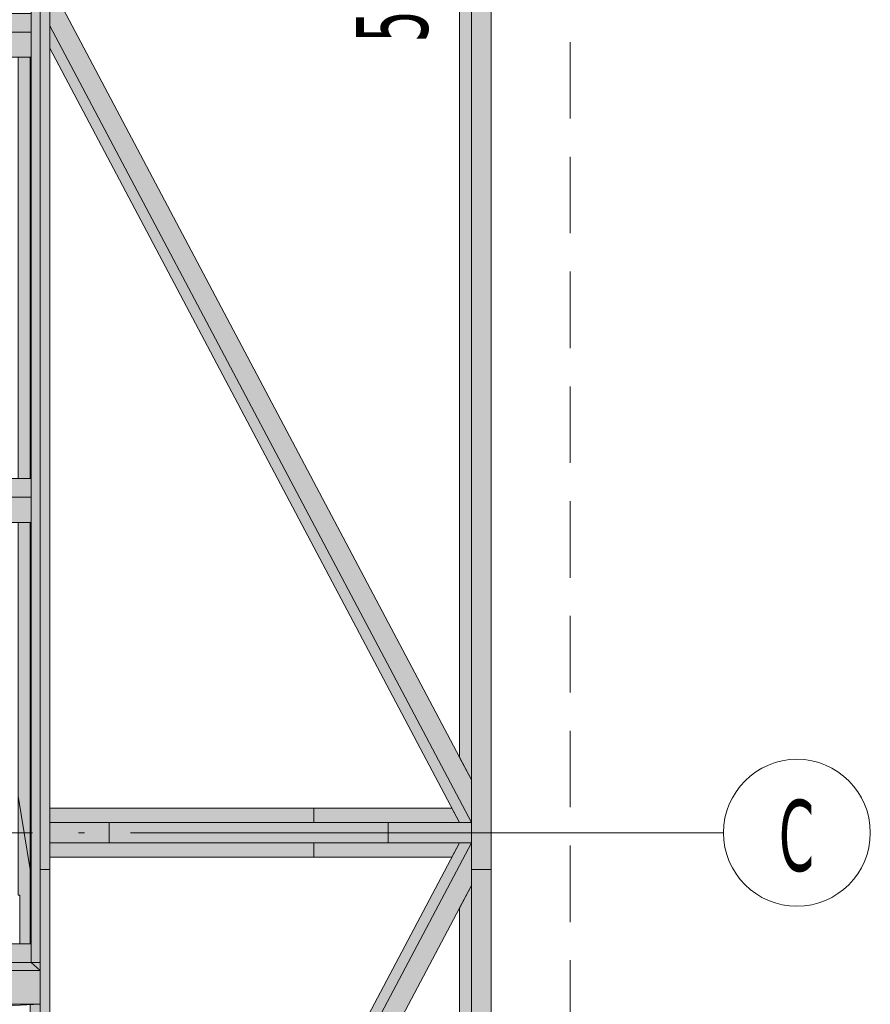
# Model space of a CAD drawing. Header units: millimetres. Extents: x 0 to 1517, y -116 to 725.
# Tile 121 of 256: x 1103 to 1131, y 88 to 120. Entities that reach past the tile are written whole.
import ezdxf

# ---------------------------------------------------------------- set-up
doc = ezdxf.new("R2010")
doc.units = ezdxf.units.MM
doc.linetypes.add('CADWORK_12', pattern=[3.75, 2.5, -1.25])
doc.linetypes.add('CADWORK_5', pattern=[13.2, 10, -1.5, 0.2, -1.5])
doc.layers.add('Ech.1_75', color=7, linetype='Continuous')
doc.styles.add('tahoma-', font='txt', dxfattribs={"height": 1})

msp = doc.modelspace()

# ---------------------------------------------------------------- hatches: boundary and pattern name
at = {"layer": 'Ech.1_75', "linetype": 'Continuous', "lineweight": 5, "true_color": 0xf7e0b3, "transparency": 33554687}
for points in [[(1103.071, 89.42), (1103.364, 89.153), (1103.364, 167.824), (1103.071, 167.557), (1103.071, 89.42)], [(976.071, 89.153), (1103.364, 89.153), (1103.364, 89.42), (976.071, 89.42), (976.071, 89.153)], [(976.071, 89.153), (1103.364, 89.153), (1103.071, 89.42), (976.364, 89.42), (976.071, 89.153)], [(981.404, 87.785), (1098.031, 87.785), (1103.364, 88.058), (1103.364, 89.153), (976.071, 89.153), (976.071, 88.058), (981.404, 87.785)], [(976.071, 88.058), (1103.364, 88.058), (1103.364, 89.153), (976.071, 89.153), (976.071, 88.058)]]:
    msp.add_hatch(color=254, dxfattribs=at).paths.add_polyline_path(points)
at = {"layer": 'Ech.1_75', "linetype": 'Continuous', "lineweight": 5, "true_color": 0xe0d1b3, "transparency": 33554687}
for points in [[(1103.683, 160.322), (1103.364, 160.322), (1103.364, 92.455), (1103.683, 92.455), (1103.683, 160.322)], [(1118.111, 160.322), (1117.464, 160.322), (1117.464, 149.322), (1117.464, 149.322), (1117.464, 148.655), (1117.464, 148.655), (1117.464, 93.988), (1117.464, 93.988), (1117.464, 93.322), (1117.464, 93.322), (1117.464, 92.455), (1118.111, 92.455), (1118.111, 160.322)], [(1117.076, 96.112), (1117.464, 95.38), (1117.464, 147.264), (1117.076, 146.532), (1117.076, 96.112)], [(1103.071, 120.419), (976.364, 120.419), (976.364, 119.811), (1103.071, 119.811), (1103.071, 120.419)], [(1103.071, 119.811), (976.364, 119.811), (976.364, 118.99), (1103.071, 118.99), (1103.071, 119.811)], [(1102.648, 105.223), (1103.036, 105.223), (1103.036, 118.99), (1102.648, 118.99), (1102.648, 105.223)], [(1103.036, 105.223), (1103.071, 105.223), (1103.071, 118.99), (1103.036, 118.99), (1103.036, 105.223)], [(1103.071, 105.223), (976.364, 105.223), (976.364, 104.615), (1103.071, 104.615), (1103.071, 105.223)], [(1103.071, 104.615), (976.364, 104.615), (976.364, 103.795), (1103.071, 103.795), (1103.071, 104.615)], [(1103.036, 103.795), (1102.648, 103.795), (1102.648, 94.852), (1103.036, 92.455), (1103.036, 103.795)], [(1103.036, 92.455), (1103.071, 92.455), (1103.071, 103.795), (1103.036, 103.795), (1103.036, 92.455)], [(1102.698, 90.028), (1103.036, 90.028), (1103.036, 92.455), (1102.648, 94.852), (1102.648, 91.619), (1102.698, 91.619), (1102.698, 90.028)], [(1103.683, 92.455), (1103.364, 92.455), (1103.364, 88.058), (1103.036, 88.042), (1103.036, 26.988), (1103.683, 26.988), (1103.683, 92.455)], [(1103.036, 90.028), (1103.071, 90.028), (1103.071, 92.455), (1103.036, 92.455), (1103.036, 90.028)], [(1117.464, 38.655), (1117.464, 38.655), (1117.464, 37.988), (1117.464, 37.988), (1117.464, 26.988), (1118.111, 26.988), (1118.111, 92.455), (1117.464, 92.455), (1117.464, 38.655)], [(1117.076, 40.779), (1117.464, 40.047), (1117.464, 91.93), (1117.076, 91.198), (1117.076, 40.779)], [(1103.071, 90.028), (976.364, 90.028), (976.364, 89.42), (1103.071, 89.42), (1103.071, 90.028)]]:
    msp.add_hatch(color=254, dxfattribs=at).paths.add_polyline_path(points)
at = {"layer": 'Ech.1_75', "linetype": 'Continuous', "lineweight": 5, "true_color": 0xe0d9d1, "transparency": 33554687}
for points in [[(1103.728, 121.322), (1103.683, 121.322), (1103.683, 120.015), (1117.464, 93.988), (1117.464, 95.38), (1103.728, 121.322)], [(1117.076, 93.988), (1117.464, 93.988), (1103.683, 120.015), (1103.683, 119.282), (1117.076, 93.988)], [(1112.311, 94.455), (1103.683, 94.455), (1103.683, 93.988), (1112.311, 93.988), (1112.311, 94.455)], [(1112.311, 93.988), (1117.076, 93.988), (1116.829, 94.455), (1112.311, 94.455), (1112.311, 93.988)], [(1117.464, 93.322), (1117.076, 93.322), (1103.683, 68.028), (1103.683, 67.295), (1117.464, 93.322)], [(1103.683, 92.855), (1112.311, 92.855), (1112.311, 93.322), (1103.683, 93.322), (1103.683, 92.855)], [(1103.683, 65.988), (1103.728, 65.988), (1117.464, 91.93), (1117.464, 93.322), (1103.683, 67.295), (1103.683, 65.988)], [(1117.076, 93.322), (1112.311, 93.322), (1112.311, 92.855), (1116.829, 92.855), (1117.076, 93.322)]]:
    msp.add_hatch(color=254, dxfattribs=at).paths.add_polyline_path(points)
at = {"layer": 'Ech.1_75', "linetype": 'Continuous', "lineweight": 5, "true_color": 0xf7d1b3, "transparency": 33554687}
for points in [[(1103.683, 93.322), (1105.623, 93.322), (1105.623, 93.988), (1103.683, 93.988), (1103.683, 93.322)], [(1114.748, 93.322), (1117.464, 93.322), (1117.464, 93.988), (1114.748, 93.988), (1114.748, 93.322)]]:
    msp.add_hatch(color=254, dxfattribs=at).paths.add_polyline_path(points)
at = {"layer": 'Ech.1_75', "linetype": 'Continuous', "lineweight": 5, "true_color": 0xd4c4b3, "transparency": 33554687}
msp.add_hatch(color=9, dxfattribs=at).paths.add_polyline_path([(1105.623, 93.322), (1114.748, 93.322), (1114.748, 93.988), (1105.623, 93.988), (1105.623, 93.322)])

# ---------------------------------------------------------------- linework, layer by layer
at = {"layer": 'Ech.1_75', "color": 5, "linetype": 'CADWORK_12', "lineweight": 5}
for points in [[(1103.364, 86.988), (1103.364, 169.988), (975.698, 169.988), (975.698, 86.988), (1103.364, 86.988)], [(1120.698, 160.322), (1087.364, 160.322), (1087.364, 26.988), (1120.698, 26.988), (1120.698, 160.322)]]:
    msp.add_lwpolyline(points, close=True, dxfattribs=at)
at = {"layer": 'Ech.1_75', "color": 7, "linetype": 'Continuous', "lineweight": 5}
for points in [[(1103.071, 89.42), (1103.364, 89.153), (1103.364, 167.824), (1103.071, 167.557), (1103.071, 89.42)], [(1103.683, 160.322), (1103.364, 160.322), (1103.364, 92.455), (1103.683, 92.455), (1103.683, 160.322)], [(1118.111, 160.322), (1117.464, 160.322), (1117.464, 149.322), (1117.464, 149.322), (1117.464, 148.655), (1117.464, 148.655), (1117.464, 93.988), (1117.464, 93.988), (1117.464, 93.322), (1117.464, 93.322), (1117.464, 92.455), (1118.111, 92.455), (1118.111, 160.322)], [(1117.076, 96.112), (1117.464, 95.38), (1117.464, 147.264), (1117.076, 146.532), (1117.076, 96.112)], [(1103.728, 121.322), (1103.683, 121.322), (1103.683, 120.015), (1117.464, 93.988), (1117.464, 95.38), (1103.728, 121.322)], [(1103.071, 120.419), (976.364, 120.419), (976.364, 119.811), (1103.071, 119.811), (1103.071, 120.419)], [(1117.076, 93.988), (1117.464, 93.988), (1103.683, 120.015), (1103.683, 119.282), (1117.076, 93.988)], [(1103.071, 119.811), (976.364, 119.811), (976.364, 118.99), (1103.071, 118.99), (1103.071, 119.811)], [(1102.648, 105.223), (1103.036, 105.223), (1103.036, 118.99), (1102.648, 118.99), (1102.648, 105.223)], [(1103.036, 105.223), (1103.071, 105.223), (1103.071, 118.99), (1103.036, 118.99), (1103.036, 105.223)], [(1103.071, 105.223), (976.364, 105.223), (976.364, 104.615), (1103.071, 104.615), (1103.071, 105.223)], [(1103.071, 104.615), (976.364, 104.615), (976.364, 103.795), (1103.071, 103.795), (1103.071, 104.615)], [(1103.036, 103.795), (1102.648, 103.795), (1102.648, 94.852), (1103.036, 92.455), (1103.036, 103.795)], [(1103.036, 92.455), (1103.071, 92.455), (1103.071, 103.795), (1103.036, 103.795), (1103.036, 92.455)], [(1102.698, 90.028), (1103.036, 90.028), (1103.036, 92.455), (1102.648, 94.852), (1102.648, 91.619), (1102.698, 91.619), (1102.698, 90.028)], [(1112.311, 94.455), (1103.683, 94.455), (1103.683, 93.988), (1112.311, 93.988), (1112.311, 94.455)], [(1112.311, 93.988), (1117.076, 93.988), (1116.829, 94.455), (1112.311, 94.455), (1112.311, 93.988)], [(1103.683, 93.322), (1105.623, 93.322), (1105.623, 93.988), (1103.683, 93.988), (1103.683, 93.322)], [(1105.623, 93.322), (1114.748, 93.322), (1114.748, 93.988), (1105.623, 93.988), (1105.623, 93.322)], [(1114.748, 93.322), (1117.464, 93.322), (1117.464, 93.988), (1114.748, 93.988), (1114.748, 93.322)], [(1117.464, 93.322), (1117.076, 93.322), (1103.683, 68.028), (1103.683, 67.295), (1117.464, 93.322)], [(1103.683, 92.855), (1112.311, 92.855), (1112.311, 93.322), (1103.683, 93.322), (1103.683, 92.855)], [(1103.683, 65.988), (1103.728, 65.988), (1117.464, 91.93), (1117.464, 93.322), (1103.683, 67.295), (1103.683, 65.988)], [(1117.076, 93.322), (1112.311, 93.322), (1112.311, 92.855), (1116.829, 92.855), (1117.076, 93.322)], [(1103.683, 92.455), (1103.364, 92.455), (1103.364, 88.058), (1103.036, 88.042), (1103.036, 26.988), (1103.683, 26.988), (1103.683, 92.455)], [(1103.036, 90.028), (1103.071, 90.028), (1103.071, 92.455), (1103.036, 92.455), (1103.036, 90.028)], [(1117.464, 38.655), (1117.464, 38.655), (1117.464, 37.988), (1117.464, 37.988), (1117.464, 26.988), (1118.111, 26.988), (1118.111, 92.455), (1117.464, 92.455), (1117.464, 38.655)], [(1117.076, 40.779), (1117.464, 40.047), (1117.464, 91.93), (1117.076, 91.198), (1117.076, 40.779)], [(1103.071, 90.028), (976.364, 90.028), (976.364, 89.42), (1103.071, 89.42), (1103.071, 90.028)], [(976.071, 89.153), (1103.364, 89.153), (1103.364, 89.42), (976.071, 89.42), (976.071, 89.153)], [(976.071, 89.153), (1103.364, 89.153), (1103.071, 89.42), (976.364, 89.42), (976.071, 89.153)], [(981.404, 87.785), (1098.031, 87.785), (1103.364, 88.058), (1103.364, 89.153), (976.071, 89.153), (976.071, 88.058), (981.404, 87.785)], [(976.071, 88.058), (1103.364, 88.058), (1103.364, 89.153), (976.071, 89.153), (976.071, 88.058)]]:
    msp.add_lwpolyline(points, close=True, dxfattribs=at)

# ---------------------------------------------------------------- wipeouts: each hides what was drawn before it
at = {"linetype": 'Continuous'}
msp.add_wipeout([(1128.107, 91.255), (1128.122, 91.255), (1128.137, 91.255), (1128.152, 91.256), (1128.167, 91.256), (1128.182, 91.256), (1128.197, 91.257), (1128.212, 91.257), (1128.227, 91.258), (1128.242, 91.259), (1128.258, 91.26), (1128.273, 91.261), (1128.288, 91.262), (1128.303, 91.263), (1128.318, 91.264), (1128.333, 91.266), (1128.348, 91.267), (1128.363, 91.269), (1128.378, 91.27), (1128.393, 91.272), (1128.408, 91.274), (1128.423, 91.276), (1128.438, 91.278), (1128.452, 91.28), (1128.467, 91.282), (1128.482, 91.285), (1128.497, 91.287), (1128.512, 91.29), (1128.527, 91.292), (1128.542, 91.295), (1128.557, 91.298), (1128.571, 91.3), (1128.586, 91.303), (1128.601, 91.307), (1128.616, 91.31), (1128.63, 91.313), (1128.645, 91.316), (1128.66, 91.32), (1128.674, 91.323), (1128.689, 91.327), (1128.704, 91.331), (1128.718, 91.334), (1128.733, 91.338), (1128.747, 91.342), (1128.762, 91.346), (1128.776, 91.35), (1128.791, 91.355), (1128.805, 91.359), (1128.82, 91.363), (1128.834, 91.368), (1128.848, 91.373), (1128.863, 91.377), (1128.877, 91.382), (1128.891, 91.387), (1128.906, 91.392), (1128.92, 91.397), (1128.934, 91.402), (1128.948, 91.407), (1128.962, 91.413), (1128.976, 91.418), (1128.99, 91.424), (1129.004, 91.429), (1129.018, 91.435), (1129.032, 91.441), (1129.046, 91.447), (1129.06, 91.452), (1129.074, 91.459), (1129.088, 91.465), (1129.101, 91.471), (1129.115, 91.477), (1129.129, 91.484), (1129.142, 91.49), (1129.156, 91.497), (1129.169, 91.503), (1129.183, 91.51), (1129.196, 91.517), (1129.21, 91.524), (1129.223, 91.531), (1129.236, 91.538), (1129.25, 91.545), (1129.263, 91.552), (1129.276, 91.559), (1129.289, 91.567), (1129.302, 91.574), (1129.316, 91.582), (1129.329, 91.589), (1129.341, 91.597), (1129.354, 91.605), (1129.367, 91.613), (1129.38, 91.621), (1129.393, 91.629), (1129.405, 91.637), (1129.418, 91.645), (1129.431, 91.653), (1129.443, 91.662), (1129.456, 91.67), (1129.468, 91.679), (1129.481, 91.687), (1129.493, 91.696), (1129.505, 91.705), (1129.517, 91.713), (1129.53, 91.722), (1129.542, 91.731), (1129.554, 91.74), (1129.566, 91.75), (1129.578, 91.759), (1129.59, 91.768), (1129.601, 91.777), (1129.613, 91.787), (1129.625, 91.796), (1129.637, 91.806), (1129.648, 91.816), (1129.66, 91.825), (1129.671, 91.835), (1129.683, 91.845), (1129.694, 91.855), (1129.705, 91.865), (1129.716, 91.875), (1129.728, 91.885), (1129.739, 91.895), (1129.75, 91.906), (1129.761, 91.916), (1129.772, 91.926), (1129.782, 91.937), (1129.793, 91.947), (1129.804, 91.958), (1129.814, 91.969), (1129.825, 91.98), (1129.836, 91.99), (1129.846, 92.001), (1129.856, 92.012), (1129.867, 92.023), (1129.877, 92.034), (1129.887, 92.045), (1129.897, 92.057), (1129.907, 92.068), (1129.917, 92.079), (1129.927, 92.091), (1129.937, 92.102), (1129.946, 92.114), (1129.956, 92.125), (1129.966, 92.137), (1129.975, 92.149), (1129.985, 92.16), (1129.994, 92.172), (1130.003, 92.184), (1130.012, 92.196), (1130.022, 92.208), (1130.031, 92.22), (1130.04, 92.232), (1130.048, 92.244), (1130.057, 92.257), (1130.066, 92.269), (1130.075, 92.281), (1130.083, 92.294), (1130.092, 92.306), (1130.1, 92.319), (1130.109, 92.331), (1130.117, 92.344), (1130.125, 92.356), (1130.133, 92.369), (1130.141, 92.382), (1130.149, 92.395), (1130.157, 92.408), (1130.165, 92.42), (1130.173, 92.433), (1130.18, 92.446), (1130.188, 92.459), (1130.195, 92.473), (1130.203, 92.486), (1130.21, 92.499), (1130.217, 92.512), (1130.224, 92.525), (1130.231, 92.539), (1130.238, 92.552), (1130.245, 92.566), (1130.252, 92.579), (1130.259, 92.592), (1130.265, 92.606), (1130.272, 92.62), (1130.278, 92.633), (1130.285, 92.647), (1130.291, 92.661), (1130.297, 92.674), (1130.303, 92.688), (1130.309, 92.702), (1130.315, 92.716), (1130.321, 92.73), (1130.327, 92.744), (1130.333, 92.758), (1130.338, 92.772), (1130.344, 92.786), (1130.349, 92.8), (1130.355, 92.814), (1130.36, 92.828), (1130.365, 92.842), (1130.37, 92.856), (1130.375, 92.871), (1130.38, 92.885), (1130.385, 92.899), (1130.389, 92.913), (1130.394, 92.928), (1130.398, 92.942), (1130.403, 92.957), (1130.407, 92.971), (1130.412, 92.986), (1130.416, 93), (1130.42, 93.015), (1130.424, 93.029), (1130.428, 93.044), (1130.431, 93.058), (1130.435, 93.073), (1130.439, 93.088), (1130.442, 93.102), (1130.446, 93.117), (1130.449, 93.132), (1130.452, 93.146), (1130.455, 93.161), (1130.458, 93.176), (1130.461, 93.191), (1130.464, 93.205), (1130.467, 93.22), (1130.47, 93.235), (1130.472, 93.25), (1130.475, 93.265), (1130.477, 93.28), (1130.48, 93.295), (1130.482, 93.309), (1130.484, 93.324), (1130.486, 93.339), (1130.488, 93.354), (1130.49, 93.369), (1130.491, 93.384), (1130.493, 93.399), (1130.495, 93.414), (1130.496, 93.429), (1130.498, 93.444), (1130.499, 93.459), (1130.5, 93.474), (1130.501, 93.489), (1130.502, 93.504), (1130.503, 93.519), (1130.504, 93.535), (1130.504, 93.55), (1130.505, 93.565), (1130.506, 93.58), (1130.506, 93.595), (1130.506, 93.61), (1130.507, 93.625), (1130.507, 93.64), (1130.507, 93.655), (1130.507, 93.67), (1130.507, 93.685), (1130.506, 93.7), (1130.506, 93.715), (1130.506, 93.73), (1130.505, 93.746), (1130.504, 93.761), (1130.504, 93.776), (1130.503, 93.791), (1130.502, 93.806), (1130.501, 93.821), (1130.5, 93.836), (1130.499, 93.851), (1130.498, 93.866), (1130.496, 93.881), (1130.495, 93.896), (1130.493, 93.911), (1130.491, 93.926), (1130.49, 93.941), (1130.488, 93.956), (1130.486, 93.971), (1130.484, 93.986), (1130.482, 94.001), (1130.48, 94.016), (1130.477, 94.031), (1130.475, 94.045), (1130.472, 94.06), (1130.47, 94.075), (1130.467, 94.09), (1130.464, 94.105), (1130.461, 94.12), (1130.458, 94.134), (1130.455, 94.149), (1130.452, 94.164), (1130.449, 94.179), (1130.446, 94.193), (1130.442, 94.208), (1130.439, 94.223), (1130.435, 94.237), (1130.431, 94.252), (1130.428, 94.267), (1130.424, 94.281), (1130.42, 94.296), (1130.416, 94.31), (1130.412, 94.325), (1130.407, 94.339), (1130.403, 94.354), (1130.398, 94.368), (1130.394, 94.382), (1130.389, 94.397), (1130.385, 94.411), (1130.38, 94.425), (1130.375, 94.44), (1130.37, 94.454), (1130.365, 94.468), (1130.36, 94.482), (1130.355, 94.496), (1130.349, 94.51), (1130.344, 94.525), (1130.338, 94.539), (1130.333, 94.553), (1130.327, 94.567), (1130.321, 94.581), (1130.315, 94.594), (1130.309, 94.608), (1130.303, 94.622), (1130.297, 94.636), (1130.291, 94.65), (1130.285, 94.663), (1130.278, 94.677), (1130.272, 94.691), (1130.265, 94.704), (1130.259, 94.718), (1130.252, 94.731), (1130.245, 94.745), (1130.238, 94.758), (1130.231, 94.771), (1130.224, 94.785), (1130.217, 94.798), (1130.21, 94.811), (1130.203, 94.825), (1130.195, 94.838), (1130.188, 94.851), (1130.18, 94.864), (1130.173, 94.877), (1130.165, 94.89), (1130.157, 94.903), (1130.149, 94.916), (1130.141, 94.928), (1130.133, 94.941), (1130.125, 94.954), (1130.117, 94.966), (1130.109, 94.979), (1130.1, 94.992), (1130.092, 95.004), (1130.083, 95.017), (1130.075, 95.029), (1130.066, 95.041), (1130.057, 95.054), (1130.048, 95.066), (1130.04, 95.078), (1130.031, 95.09), (1130.022, 95.102), (1130.012, 95.114), (1130.003, 95.126), (1129.994, 95.138), (1129.985, 95.15), (1129.975, 95.162), (1129.966, 95.173), (1129.956, 95.185), (1129.946, 95.197), (1129.937, 95.208), (1129.927, 95.22), (1129.917, 95.231), (1129.907, 95.242), (1129.897, 95.254), (1129.887, 95.265), (1129.877, 95.276), (1129.867, 95.287), (1129.856, 95.298), (1129.846, 95.309), (1129.836, 95.32), (1129.825, 95.331), (1129.814, 95.341), (1129.804, 95.352), (1129.793, 95.363), (1129.782, 95.373), (1129.772, 95.384), (1129.761, 95.394), (1129.75, 95.405), (1129.739, 95.415), (1129.728, 95.425), (1129.716, 95.435), (1129.705, 95.445), (1129.694, 95.455), (1129.683, 95.465), (1129.671, 95.475), (1129.66, 95.485), (1129.648, 95.495), (1129.637, 95.504), (1129.625, 95.514), (1129.613, 95.523), (1129.601, 95.533), (1129.59, 95.542), (1129.578, 95.551), (1129.566, 95.561), (1129.554, 95.57), (1129.542, 95.579), (1129.53, 95.588), (1129.517, 95.597), (1129.505, 95.606), (1129.493, 95.614), (1129.481, 95.623), (1129.468, 95.632), (1129.456, 95.64), (1129.443, 95.649), (1129.431, 95.657), (1129.418, 95.665), (1129.405, 95.673), (1129.393, 95.681), (1129.38, 95.69), (1129.367, 95.697), (1129.354, 95.705), (1129.341, 95.713), (1129.329, 95.721), (1129.316, 95.729), (1129.302, 95.736), (1129.289, 95.744), (1129.276, 95.751), (1129.263, 95.758), (1129.25, 95.765), (1129.236, 95.773), (1129.223, 95.78), (1129.21, 95.787), (1129.196, 95.794), (1129.183, 95.8), (1129.169, 95.807), (1129.156, 95.814), (1129.142, 95.82), (1129.129, 95.827), (1129.115, 95.833), (1129.101, 95.839), (1129.088, 95.846), (1129.074, 95.852), (1129.06, 95.858), (1129.046, 95.864), (1129.032, 95.87), (1129.018, 95.875), (1129.004, 95.881), (1128.99, 95.887), (1128.976, 95.892), (1128.962, 95.897), (1128.948, 95.903), (1128.934, 95.908), (1128.92, 95.913), (1128.906, 95.918), (1128.891, 95.923), (1128.877, 95.928), (1128.863, 95.933), (1128.848, 95.938), (1128.834, 95.942), (1128.82, 95.947), (1128.805, 95.951), (1128.791, 95.956), (1128.776, 95.96), (1128.762, 95.964), (1128.747, 95.968), (1128.733, 95.972), (1128.718, 95.976), (1128.704, 95.98), (1128.689, 95.983), (1128.674, 95.987), (1128.66, 95.991), (1128.645, 95.994), (1128.63, 95.997), (1128.616, 96.001), (1128.601, 96.004), (1128.586, 96.007), (1128.571, 96.01), (1128.557, 96.013), (1128.542, 96.015), (1128.527, 96.018), (1128.512, 96.021), (1128.497, 96.023), (1128.482, 96.026), (1128.467, 96.028), (1128.452, 96.03), (1128.438, 96.032), (1128.423, 96.034), (1128.408, 96.036), (1128.393, 96.038), (1128.378, 96.04), (1128.363, 96.041), (1128.348, 96.043), (1128.333, 96.044), (1128.318, 96.046), (1128.303, 96.047), (1128.288, 96.048), (1128.273, 96.049), (1128.258, 96.05), (1128.242, 96.051), (1128.227, 96.052), (1128.212, 96.053), (1128.197, 96.053), (1128.182, 96.054), (1128.167, 96.054), (1128.152, 96.055), (1128.137, 96.055), (1128.122, 96.055), (1128.107, 96.055), (1128.092, 96.055), (1128.077, 96.055), (1128.062, 96.055), (1128.046, 96.054), (1128.031, 96.054), (1128.016, 96.053), (1128.001, 96.053), (1127.986, 96.052), (1127.971, 96.051), (1127.956, 96.05), (1127.941, 96.049), (1127.926, 96.048), (1127.911, 96.047), (1127.896, 96.046), (1127.881, 96.044), (1127.866, 96.043), (1127.851, 96.041), (1127.836, 96.04), (1127.821, 96.038), (1127.806, 96.036), (1127.791, 96.034), (1127.776, 96.032), (1127.761, 96.03), (1127.746, 96.028), (1127.731, 96.026), (1127.716, 96.023), (1127.702, 96.021), (1127.687, 96.018), (1127.672, 96.015), (1127.657, 96.013), (1127.642, 96.01), (1127.628, 96.007), (1127.613, 96.004), (1127.598, 96.001), (1127.583, 95.997), (1127.569, 95.994), (1127.554, 95.991), (1127.539, 95.987), (1127.525, 95.983), (1127.51, 95.98), (1127.495, 95.976), (1127.481, 95.972), (1127.466, 95.968), (1127.452, 95.964), (1127.437, 95.96), (1127.423, 95.956), (1127.408, 95.951), (1127.394, 95.947), (1127.38, 95.942), (1127.365, 95.938), (1127.351, 95.933), (1127.337, 95.928), (1127.322, 95.923), (1127.308, 95.918), (1127.294, 95.913), (1127.28, 95.908), (1127.266, 95.903), (1127.251, 95.897), (1127.237, 95.892), (1127.223, 95.887), (1127.209, 95.881), (1127.195, 95.875), (1127.181, 95.87), (1127.168, 95.864), (1127.154, 95.858), (1127.14, 95.852), (1127.126, 95.846), (1127.112, 95.839), (1127.099, 95.833), (1127.085, 95.827), (1127.071, 95.82), (1127.058, 95.814), (1127.044, 95.807), (1127.031, 95.8), (1127.017, 95.794), (1127.004, 95.787), (1126.99, 95.78), (1126.977, 95.773), (1126.964, 95.765), (1126.951, 95.758), (1126.937, 95.751), (1126.924, 95.744), (1126.911, 95.736), (1126.898, 95.729), (1126.885, 95.721), (1126.872, 95.713), (1126.859, 95.705), (1126.846, 95.697), (1126.834, 95.69), (1126.821, 95.681), (1126.808, 95.673), (1126.795, 95.665), (1126.783, 95.657), (1126.77, 95.649), (1126.758, 95.64), (1126.745, 95.632), (1126.733, 95.623), (1126.721, 95.614), (1126.708, 95.606), (1126.696, 95.597), (1126.684, 95.588), (1126.672, 95.579), (1126.66, 95.57), (1126.648, 95.561), (1126.636, 95.551), (1126.624, 95.542), (1126.612, 95.533), (1126.6, 95.523), (1126.589, 95.514), (1126.577, 95.504), (1126.565, 95.495), (1126.554, 95.485), (1126.542, 95.475), (1126.531, 95.465), (1126.52, 95.455), (1126.508, 95.445), (1126.497, 95.435), (1126.486, 95.425), (1126.475, 95.415), (1126.464, 95.405), (1126.453, 95.394), (1126.442, 95.384), (1126.431, 95.373), (1126.42, 95.363), (1126.41, 95.352), (1126.399, 95.341), (1126.389, 95.331), (1126.378, 95.32), (1126.368, 95.309), (1126.357, 95.298), (1126.347, 95.287), (1126.337, 95.276), (1126.327, 95.265), (1126.317, 95.254), (1126.307, 95.242), (1126.297, 95.231), (1126.287, 95.22), (1126.277, 95.208), (1126.267, 95.197), (1126.258, 95.185), (1126.248, 95.173), (1126.238, 95.162), (1126.229, 95.15), (1126.22, 95.138), (1126.21, 95.126), (1126.201, 95.114), (1126.192, 95.102), (1126.183, 95.09), (1126.174, 95.078), (1126.165, 95.066), (1126.156, 95.054), (1126.148, 95.041), (1126.139, 95.029), (1126.13, 95.017), (1126.122, 95.004), (1126.113, 94.992), (1126.105, 94.979), (1126.097, 94.966), (1126.089, 94.954), (1126.08, 94.941), (1126.072, 94.928), (1126.064, 94.916), (1126.057, 94.903), (1126.049, 94.89), (1126.041, 94.877), (1126.033, 94.864), (1126.026, 94.851), (1126.018, 94.838), (1126.011, 94.825), (1126.004, 94.811), (1125.996, 94.798), (1125.989, 94.785), (1125.982, 94.771), (1125.975, 94.758), (1125.968, 94.745), (1125.962, 94.731), (1125.955, 94.718), (1125.948, 94.704), (1125.942, 94.691), (1125.935, 94.677), (1125.929, 94.663), (1125.923, 94.65), (1125.916, 94.636), (1125.91, 94.622), (1125.904, 94.608), (1125.898, 94.594), (1125.892, 94.581), (1125.887, 94.567), (1125.881, 94.553), (1125.875, 94.539), (1125.87, 94.525), (1125.864, 94.51), (1125.859, 94.496), (1125.854, 94.482), (1125.849, 94.468), (1125.844, 94.454), (1125.839, 94.44), (1125.834, 94.425), (1125.829, 94.411), (1125.824, 94.397), (1125.82, 94.382), (1125.815, 94.368), (1125.811, 94.354), (1125.806, 94.339), (1125.802, 94.325), (1125.798, 94.31), (1125.794, 94.296), (1125.79, 94.281), (1125.786, 94.267), (1125.782, 94.252), (1125.779, 94.237), (1125.775, 94.223), (1125.771, 94.208), (1125.768, 94.193), (1125.765, 94.179), (1125.761, 94.164), (1125.758, 94.149), (1125.755, 94.134), (1125.752, 94.12), (1125.749, 94.105), (1125.747, 94.09), (1125.744, 94.075), (1125.741, 94.06), (1125.739, 94.045), (1125.736, 94.031), (1125.734, 94.016), (1125.732, 94.001), (1125.73, 93.986), (1125.728, 93.971), (1125.726, 93.956), (1125.724, 93.941), (1125.722, 93.926), (1125.72, 93.911), (1125.719, 93.896), (1125.717, 93.881), (1125.716, 93.866), (1125.715, 93.851), (1125.714, 93.836), (1125.713, 93.821), (1125.712, 93.806), (1125.711, 93.791), (1125.71, 93.776), (1125.709, 93.761), (1125.709, 93.746), (1125.708, 93.73), (1125.708, 93.715), (1125.707, 93.7), (1125.707, 93.685), (1125.707, 93.67), (1125.707, 93.655), (1125.707, 93.64), (1125.707, 93.625), (1125.707, 93.61), (1125.708, 93.595), (1125.708, 93.58), (1125.709, 93.565), (1125.709, 93.55), (1125.71, 93.535), (1125.711, 93.519), (1125.712, 93.504), (1125.713, 93.489), (1125.714, 93.474), (1125.715, 93.459), (1125.716, 93.444), (1125.717, 93.429), (1125.719, 93.414), (1125.72, 93.399), (1125.722, 93.384), (1125.724, 93.369), (1125.726, 93.354), (1125.728, 93.339), (1125.73, 93.324), (1125.732, 93.309), (1125.734, 93.295), (1125.736, 93.28), (1125.739, 93.265), (1125.741, 93.25), (1125.744, 93.235), (1125.747, 93.22), (1125.749, 93.205), (1125.752, 93.191), (1125.755, 93.176), (1125.758, 93.161), (1125.761, 93.146), (1125.765, 93.132), (1125.768, 93.117), (1125.771, 93.102), (1125.775, 93.088), (1125.779, 93.073), (1125.782, 93.058), (1125.786, 93.044), (1125.79, 93.029), (1125.794, 93.015), (1125.798, 93), (1125.802, 92.986), (1125.806, 92.971), (1125.811, 92.957), (1125.815, 92.942), (1125.82, 92.928), (1125.824, 92.913), (1125.829, 92.899), (1125.834, 92.885), (1125.839, 92.871), (1125.844, 92.856), (1125.849, 92.842), (1125.854, 92.828), (1125.859, 92.814), (1125.864, 92.8), (1125.87, 92.786), (1125.875, 92.772), (1125.881, 92.758), (1125.887, 92.744), (1125.892, 92.73), (1125.898, 92.716), (1125.904, 92.702), (1125.91, 92.688), (1125.916, 92.674), (1125.923, 92.661), (1125.929, 92.647), (1125.935, 92.633), (1125.942, 92.62), (1125.948, 92.606), (1125.955, 92.592), (1125.962, 92.579), (1125.968, 92.566), (1125.975, 92.552), (1125.982, 92.539), (1125.989, 92.525), (1125.996, 92.512), (1126.004, 92.499), (1126.011, 92.486), (1126.018, 92.473), (1126.026, 92.459), (1126.033, 92.446), (1126.041, 92.433), (1126.049, 92.42), (1126.057, 92.408), (1126.064, 92.395), (1126.072, 92.382), (1126.08, 92.369), (1126.089, 92.356), (1126.097, 92.344), (1126.105, 92.331), (1126.113, 92.319), (1126.122, 92.306), (1126.13, 92.294), (1126.139, 92.281), (1126.148, 92.269), (1126.156, 92.257), (1126.165, 92.244), (1126.174, 92.232), (1126.183, 92.22), (1126.192, 92.208), (1126.201, 92.196), (1126.21, 92.184), (1126.22, 92.172), (1126.229, 92.16), (1126.238, 92.149), (1126.248, 92.137), (1126.258, 92.125), (1126.267, 92.114), (1126.277, 92.102), (1126.287, 92.091), (1126.297, 92.079), (1126.307, 92.068), (1126.317, 92.057), (1126.327, 92.045), (1126.337, 92.034), (1126.347, 92.023), (1126.357, 92.012), (1126.368, 92.001), (1126.378, 91.99), (1126.389, 91.98), (1126.399, 91.969), (1126.41, 91.958), (1126.42, 91.947), (1126.431, 91.937), (1126.442, 91.926), (1126.453, 91.916), (1126.464, 91.906), (1126.475, 91.895), (1126.486, 91.885), (1126.497, 91.875), (1126.508, 91.865), (1126.52, 91.855), (1126.531, 91.845), (1126.542, 91.835), (1126.554, 91.825), (1126.565, 91.816), (1126.577, 91.806), (1126.589, 91.796), (1126.6, 91.787), (1126.612, 91.777), (1126.624, 91.768), (1126.636, 91.759), (1126.648, 91.75), (1126.66, 91.74), (1126.672, 91.731), (1126.684, 91.722), (1126.696, 91.713), (1126.708, 91.705), (1126.721, 91.696), (1126.733, 91.687), (1126.745, 91.679), (1126.758, 91.67), (1126.77, 91.662), (1126.783, 91.653), (1126.795, 91.645), (1126.808, 91.637), (1126.821, 91.629), (1126.834, 91.621), (1126.846, 91.613), (1126.859, 91.605), (1126.872, 91.597), (1126.885, 91.589), (1126.898, 91.582), (1126.911, 91.574), (1126.924, 91.567), (1126.937, 91.559), (1126.951, 91.552), (1126.964, 91.545), (1126.977, 91.538), (1126.99, 91.531), (1127.004, 91.524), (1127.017, 91.517), (1127.031, 91.51), (1127.044, 91.503), (1127.058, 91.497), (1127.071, 91.49), (1127.085, 91.484), (1127.099, 91.477), (1127.112, 91.471), (1127.126, 91.465), (1127.14, 91.459), (1127.154, 91.452), (1127.168, 91.447), (1127.181, 91.441), (1127.195, 91.435), (1127.209, 91.429), (1127.223, 91.424), (1127.237, 91.418), (1127.251, 91.413), (1127.266, 91.407), (1127.28, 91.402), (1127.294, 91.397), (1127.308, 91.392), (1127.322, 91.387), (1127.337, 91.382), (1127.351, 91.377), (1127.365, 91.373), (1127.38, 91.368), (1127.394, 91.363), (1127.408, 91.359), (1127.423, 91.355), (1127.437, 91.35), (1127.452, 91.346), (1127.466, 91.342), (1127.481, 91.338), (1127.495, 91.334), (1127.51, 91.331), (1127.525, 91.327), (1127.539, 91.323), (1127.554, 91.32), (1127.569, 91.316), (1127.583, 91.313), (1127.598, 91.31), (1127.613, 91.307), (1127.628, 91.303), (1127.642, 91.3), (1127.657, 91.298), (1127.672, 91.295), (1127.687, 91.292), (1127.702, 91.29), (1127.716, 91.287), (1127.731, 91.285), (1127.746, 91.282), (1127.761, 91.28), (1127.776, 91.278), (1127.791, 91.276), (1127.806, 91.274), (1127.821, 91.272), (1127.836, 91.27), (1127.851, 91.269), (1127.866, 91.267), (1127.881, 91.266), (1127.896, 91.264), (1127.911, 91.263), (1127.926, 91.262), (1127.941, 91.261), (1127.956, 91.26), (1127.971, 91.259), (1127.986, 91.258), (1128.001, 91.257), (1128.016, 91.257), (1128.031, 91.256), (1128.046, 91.256), (1128.062, 91.256), (1128.077, 91.255), (1128.092, 91.255)], dxfattribs=at).dxf.layer = 'Ech.1_75'

# ---------------------------------------------------------------- next in the draw order: linework, layer by layer
at = {"layer": 'Ech.1_75', "color": 7, "linetype": 'CADWORK_5', "lineweight": 5}
for points in [[(961.117, 93.655), (1125.707, 93.655)], [(1111.056, 93.655), (1125.707, 93.655)]]:
    msp.add_lwpolyline(points, dxfattribs=at)
at = {"layer": 'Ech.1_75', "color": 7, "lineweight": 5}
msp.add_circle((1128.107, 93.655), 2.4, dxfattribs=at)

# ---------------------------------------------------------------- next in the draw order: texts
at = {"layer": 'Ech.1_75', "color": 7, "linetype": 'Continuous', "style": 'tahoma-', "width": 0.6}
msp.add_text('C', height=2.326, dxfattribs=at).set_placement((1127.519, 92.405))
at = {"layer": 'Ech.1_75', "color": 7, "linetype": 'Continuous', "char_height": 2.5, "attachment_point": 1, "style": 'tahoma-', "bg_fill": 3, "box_fill_scale": 1.15, "bg_fill_color": 256, "bg_fill_true_color": 13158600, "bg_fill_transparency": 33554687}
for s, insert, rotation in [('\\A1;\\fTahoma|b0|i0;\\W0.600000;\\H2.347700;50x120', (1113.688, 119.473), 90), ('\\A1;\\fTahoma|b0|i0;\\W0.600000;\\H2.366100;cv 50x120', (1105.336, 78.693), 64.2169)]:
    msp.add_mtext(s, dxfattribs=dict(at, insert=insert, rotation=rotation))

doc.saveas('drawing.dxf')
